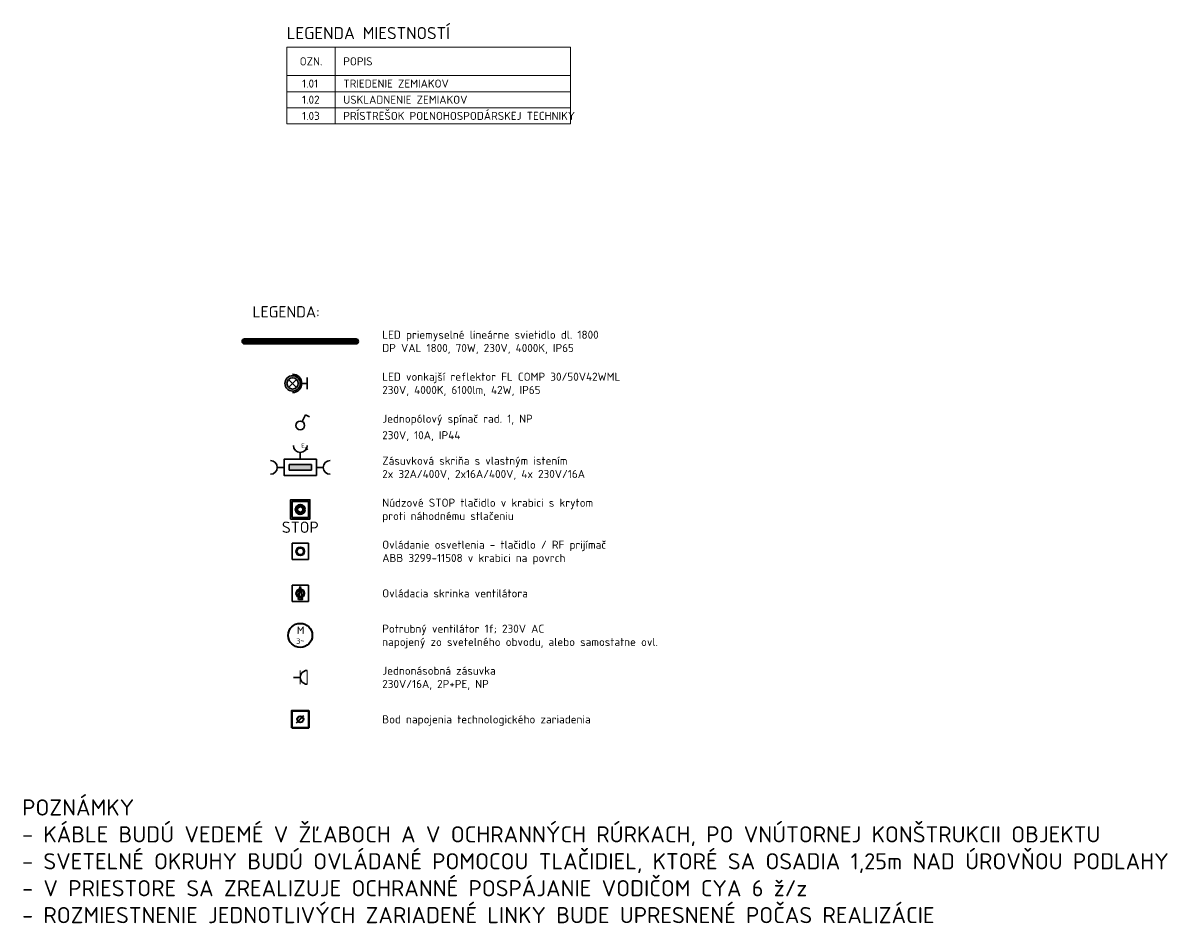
# Model space of a CAD drawing. Header units: millimetres. Extents: x 1803 to 87542, y -4389 to 16381.
# Tile 5 of 5: x 69630 to 87542, y -4389 to 9583. Entities that reach past the tile are written whole.
import ezdxf
from ezdxf.enums import TextEntityAlignment as Align

# ---------------------------------------------------------------- set-up
doc = ezdxf.new("R2010")
doc.units = ezdxf.units.MM
for name, color, linetype, lineweight in [('3D rovina_konštrukčná', 30, 'Continuous', 13), ('E_text', 7, 'Continuous', 15), ('EL_legenda', 7, 'Continuous', 25), ('EL_svetlo', 4, 'Continuous', 30), ('EL_trasy', 1, 'Continuous', 35), ('EL_zariadenia', 5, 'Continuous', 30), ('EL_zasuvky', 5, 'Continuous', 30), ('ELI_ROZVADZAC', 1, 'Continuous', 40), ('ELI_SVETLO', 4, 'Continuous', 30), ('koty', 252, 'Continuous', 18)]:
    doc.layers.add(name, color=color, linetype=linetype, lineweight=lineweight)
doc.layers.add('L1', color=7, linetype='Continuous')
doc.layers.add('Ns_srafa_13', color=7, linetype='Continuous')
doc.styles.add('ISOCP3', font='isocpeur.ttf')
doc.styles.add('ISOCPEUR', font='isocpeur.ttf', dxfattribs={"height": 300})

# ---------------------------------------------------------------- blocks, each defined once
blk = doc.blocks.new('*U24')
at = {"layer": 'EL_zasuvky'}
blk.add_line((0, 107), (0, 0), dxfattribs=at)
blk.add_arc((-1, 213), 107, 180.2068, 0.2068, dxfattribs=at)
at = {"layer": 'EL_zasuvky', "style": 'ISOCP3'}
blk.add_attdef('Z', text='', height=225, rotation=90.2068, dxfattribs=at).set_placement((-1, 234), align=Align.MIDDLE_LEFT)
blk = doc.blocks.new('MSA')
at = {"color": 5, "linetype": 'Continuous', "lineweight": 35}
blk.add_circle((0, 0), 3.15, dxfattribs=at)
at = {"color": 5, "linetype": 'Continuous', "lineweight": 35, "style": 'ISOCPEUR'}
blk.add_text('M', height=2, dxfattribs=at).set_placement((0.08, 1.34), align=Align.MIDDLE)
at = {"color": 7, "linetype": 'Continuous', "lineweight": 35, "style": 'ISOCPEUR'}
blk.add_text('3~', height=1.5, dxfattribs=at).set_placement((0, -1.5), align=Align.MIDDLE)
blk = doc.blocks.new('A$C3cf4e325')
at = {"layer": 'ELI_ROZVADZAC', "color": 4, "lineweight": 35}
blk.add_line((86, 86), (214, 214), dxfattribs=at)
at = {"layer": 'ELI_ROZVADZAC', "lineweight": 40}
blk.add_lwpolyline([(0, 0), (300, 0), (300, 300), (0, 300)], close=True, dxfattribs=at)
at = {"layer": 'ELI_ROZVADZAC', "color": 4, "lineweight": 35}
blk.add_circle((150, 150), 56.2, dxfattribs=at)
blk = doc.blocks.new('A$C7fcad082')
at = {"layer": 'EL_svetlo', "true_color": 0x105689}
h = blk.add_hatch(color=146, dxfattribs=at)
h.paths.add_polyline_path([(106, 0, 1), (344, 0, 1)])
h.paths.add_polyline_path([(312, 0, -1), (137, 0, -1)], flags=16)
at = {"layer": 'EL_svetlo'}
for p, q in [((0, -90), (0, 90)), ((82, 0), (0, 0))]:
    blk.add_line(p, q, dxfattribs=at)
at = {"layer": 'EL_svetlo', "color": 146, "true_color": 0x105689}
for p, q in [((163, 62), (287, -62)), ((163, -62), (287, 62))]:
    blk.add_line(p, q, dxfattribs=at)
for radius in [119, 87.5]:
    blk.add_circle((225, 0), radius, dxfattribs=at)
at = {"layer": 'EL_svetlo'}
blk.add_arc((225, 0), 143, 90, 270, dxfattribs=at)
blk = doc.blocks.new('A$Ccd25d1f1')
at = {"layer": 'EL_svetlo', "color": 146, "true_color": 0x105689, "elevation": 15}
blk.add_lwpolyline([(-875, 30), (875, 30, -0.414213), (880, 25), (880, -25, -0.414214), (875, -30), (-875, -30, -0.414213), (-880, -25), (-880, 25, -0.414214)], format="xyb", close=True, dxfattribs=at)
at = {"layer": 'EL_svetlo', "color": 146, "true_color": 0x105689}
for points, elevation in [([(-880, 4), (880, 4), (880, -4), (-880, -4)], 15), ([(-520, 39), (-500, 39), (-500, 28), (-520, 28)], 15), ([(-180, 39), (-160, 39), (-160, 28), (-180, 28)], 15), ([(160, 39), (180, 39), (180, 28), (160, 28)], 15), ([(500, 39), (520, 39), (520, 28), (500, 28)], 15), ([(-850, -28), (-830, -28), (-830, -39), (-850, -39)], 23), ([(-520, -28), (-500, -28), (-500, -39), (-520, -39)], 15), ([(-180, -28), (-160, -28), (-160, -39), (-180, -39)], 15), ([(160, -28), (180, -28), (180, -39), (160, -39)], 15), ([(500, -28), (520, -28), (520, -39), (500, -39)], 15), ([(830, -28), (850, -28), (850, -39), (830, -39)], 23)]:
    blk.add_lwpolyline(points, close=True, dxfattribs=dict(at, elevation=elevation))
for points in [[(-862, 38), (862, 38), (862, -38), (-862, -38)], [(-850, 39), (-830, 39), (-830, 28), (-850, 28)], [(830, 39), (850, 39), (850, 28), (830, 28)]]:
    blk.add_lwpolyline(points, close=True, dxfattribs=at)
for centre, start, end in [((-862, 0, 15), 90, 270), ((862, 0, 15), 270, 90)]:
    blk.add_arc(centre, 38.5, start, end, dxfattribs=at)
blk = doc.blocks.new('*U46')
at = {"layer": 'EL_zasuvky'}
blk.add_line((0, 107), (0, 0), dxfattribs=at)
blk.add_arc((0, 213), 107, 180, 360, dxfattribs=at)
at = {"layer": 'EL_zasuvky', "style": 'ISOCP3'}
blk.add_attdef('Z', text='', height=225, rotation=90, dxfattribs=at).set_placement((0, 234), align=Align.MIDDLE_LEFT)
blk = doc.blocks.new('*U43')
at = {"layer": 'EL_zasuvky'}
blk.add_line((107, 0), (0, 0), dxfattribs=at)
blk.add_arc((213, 0), 107, 90, 270, dxfattribs=at)
at = {"layer": 'EL_zasuvky', "style": 'ISOCP3'}
blk.add_attdef('Z', text='', height=225, dxfattribs=at).set_placement((234, 0), align=Align.MIDDLE_LEFT)
blk = doc.blocks.new('A$Cc965379b')
at = {"layer": 'EL_zasuvky'}
for p, q in [((107, 0), (0, 0)), ((149, -113), (184, -78))]:
    blk.add_line(p, q, dxfattribs=at)
blk.add_arc((213, 0), 107, 90, 270, dxfattribs=at)
at = {"layer": 'EL_zasuvky', "style": 'ISOCP3'}
blk.add_text('3', height=75, rotation=90, dxfattribs=at).set_placement((212, -71), align=Align.MIDDLE_LEFT)
blk = doc.blocks.new('*U42')
at = {"layer": 'EL_zasuvky'}
h = blk.add_hatch(color=256, dxfattribs=at)
h.dxf.hatch_style = 1
h.paths.add_polyline_path([(-171, -83), (171, -83), (171, -167), (-171, -167)])
for points in [[(-250, -250), (250, -250), (250, 0), (-250, 0)], [(-171, -83), (171, -83), (171, -167), (-171, -167)]]:
    blk.add_lwpolyline(points, close=True, dxfattribs=at)
at = {"layer": 'EL_trasy', "rotation": 270}
blk.add_blockref('A$Cc965379b', (0, -250), dxfattribs=at)
at = {"layer": 'koty', "color": 5, "rotation": 90}
blk.add_blockref('*U46', (-250, -125), dxfattribs=at)
at = {"layer": 'koty', "color": 5}
blk.add_blockref('*U43', (250, -125), dxfattribs=at)
blk = doc.blocks.new('A$C4b01e16f')
at = {"layer": 'ELI_SVETLO', "color": 1, "lineweight": 30}
blk.add_lwpolyline([(1, 0), (251, 0), (251, 250), (1, 250)], close=True, dxfattribs=at)
at = {"layer": 'ELI_SVETLO', "color": 7}
for radius in [66.5, 51.1]:
    blk.add_circle((126, 125), radius, dxfattribs=at)
at = {"layer": 'ELI_SVETLO', "color": 7, "lineweight": 30}
for radius in [65.9, 51.6]:
    blk.add_circle((126, 126), radius, dxfattribs=at)
blk = doc.blocks.new('Rad1')
at = {"layer": 'EL_svetlo'}
for p, q in [((30, 60), (82, 164)), ((82, 164), (142, 133))]:
    blk.add_line(p, q, dxfattribs=at)
blk.add_circle((0, 0), 67.5, dxfattribs=at)

msp = doc.modelspace()

# ---------------------------------------------------------------- hatches: boundary and pattern name
at = {"layer": 'Ns_srafa_13'}
h = msp.add_hatch(color=1, dxfattribs=at)
h.dxf.hatch_style = 1
h.paths.add_polyline_path([(74068, 2125), (74043, 2142), (74043, 1932), (73793, 1932), (73793, 2181), (73984, 2181), (73947, 2206), (73768, 2206), (73768, 1907), (74068, 1907)])
h.paths.add_polyline_path([(74068, 2206), (73947, 2206), (73984, 2181), (74043, 2181), (74043, 2142), (74068, 2125)], flags=17)

# ---------------------------------------------------------------- linework, layer by layer
at = {"layer": '3D rovina_konštrukčná', "color": 7, "linetype": 'Continuous', "lineweight": 5, "transparency": 33554687}
for points in [[(74458, 8772), (73708, 8772), (73708, 9210), (74458, 9210), (74458, 8772)], [(74458, 8772), (78099, 8772), (78099, 9210), (74458, 9210), (74458, 8772)], [(74458, 8522), (73708, 8522), (73708, 8772), (74458, 8772), (74458, 8522)], [(78099, 8522), (74458, 8522), (74458, 8772), (78099, 8772), (78099, 8522)], [(74458, 8272), (73708, 8272), (73708, 8522), (74458, 8522), (74458, 8272)], [(78099, 8272), (74458, 8272), (74458, 8522), (78099, 8522), (78099, 8272)], [(74458, 8022), (73708, 8022), (73708, 8272), (74458, 8272), (74458, 8022)], [(78099, 8022), (74458, 8022), (74458, 8272), (78099, 8272), (78099, 8022)]]:
    msp.add_lwpolyline(points, dxfattribs=at)
at = {"layer": 'EL_trasy'}
msp.add_line((73891, 660), (73918, 862), dxfattribs=at)
msp.add_lwpolyline([(73918, 862), (73945, 660), (73891, 660)], dxfattribs=at)
at = {"layer": 'EL_zasuvky', "lineweight": 5}
for p, q in [((73918, -436), (73918, -649)), ((74025, -436), (74025, -649))]:
    msp.add_line(p, q, dxfattribs=at)
at = {"layer": 'ELI_SVETLO', "color": 1, "lineweight": 30}
for points in [[(73768, 1907), (74068, 1907), (74068, 2206), (73768, 2206)], [(73793, 1932), (74043, 1932), (74043, 2181), (73793, 2181)], [(73793, 633), (74043, 633), (74043, 882), (73793, 882)]]:
    msp.add_lwpolyline(points, close=True, dxfattribs=at)
at = {"layer": 'ELI_SVETLO', "color": 31, "lineweight": 50, "true_color": 0xfecc66}
for centre, radius in [((73918, 2056), 66.5), ((73918, 2057), 65.9), ((73918, 2057), 51.6), ((73918, 2056), 51.1)]:
    msp.add_circle(centre, radius, dxfattribs=at)
at = {"layer": 'ELI_SVETLO', "color": 7}
for radius in [66.5, 51.1]:
    msp.add_circle((73918, 757), radius, dxfattribs=at)
at = {"layer": 'ELI_SVETLO', "color": 7, "lineweight": 30}
for radius in [65.9, 51.6]:
    msp.add_circle((73918, 758), radius, dxfattribs=at)

# ---------------------------------------------------------------- block references
msp.add_blockref('A$Ccd25d1f1', (73918, 4657, -15))
at = {"ltscale": 0.2}
msp.add_blockref('Rad1', (73918, 3357, 0), dxfattribs=at)
at = {"layer": 'EL_trasy'}
msp.add_blockref('A$C4b01e16f', (73792, 1282), dxfattribs=at)
at = {"layer": 'EL_zariadenia', "xscale": 0.8789074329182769, "yscale": 0.8789074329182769, "zscale": 0.8789074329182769}
msp.add_blockref('A$C3cf4e325', (73786, -1324), dxfattribs=at)
at = {"layer": 'EL_zasuvky', "rotation": 180}
msp.add_blockref('*U42', (73918, 2582, -10), dxfattribs=at)
at = {"layer": 'ELI_SVETLO', "rotation": 180}
msp.add_blockref('A$C7fcad082', (74024, 4007, -30), dxfattribs=at)
at = {"layer": 'koty', "color": 5, "rotation": 269.7931513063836}
msp.add_blockref('*U24', (73811, -543), dxfattribs=at)
at = {"layer": 'L1', "linetype": 'Continuous', "lineweight": 15, "ltscale": 100, "xscale": 59.0625, "yscale": 59.0625, "zscale": 59.0625}
msp.add_blockref('MSA', (73918, 107), dxfattribs=at)

# ---------------------------------------------------------------- texts
at = {"layer": '3D rovina_konštrukčná', "color": 7, "linetype": 'Continuous', "lineweight": 9, "transparency": 33554687, "style": 'ISOCPEUR'}
msp.add_text('LEGENDA MIESTNOSTÍ', height=187.5, dxfattribs=at).set_placement((73708, 9335))
at = {"layer": '3D rovina_konštrukčná', "color": 7, "linetype": 'Continuous', "lineweight": 5, "transparency": 33554687, "style": 'ISOCPEUR'}
for s, p in [('OZN.', (73909, 8929)), ('POPIS', (74583, 8929)), ('1.01', (73946, 8585)), ('TRIEDENIE ZEMIAKOV ', (74583, 8585)), ('1.02', (73946, 8335)), ('USKLADNENIE ZEMIAKOV ', (74583, 8335)), ('PRÍSTREŠOK POĽNOHOSPODÁRSKEJ TECHNIKY ', (74583, 8085)), ('1.03', (73946, 8085))]:
    msp.add_text(s, height=125, dxfattribs=at).set_placement(p)
at = {"layer": 'E_text', "linetype": 'Continuous', "style": 'ISOCPEUR'}
for s, p in [('POZNÁMKY', (69614, -2682)), ('- KÁBLE BUDÚ VEDEMÉ V ŽĽABOCH A V OCHRANNÝCH RÚRKACH, PO VNÚTORNEJ KONŠTRUKCII OBJEKTU', (69614, -3098)), ('- SVETELNÉ OKRUHY BUDÚ OVLÁDANÉ POMOCOU TLAČIDIEL, KTORÉ SA OSADIA 1,25m NAD ÚROVŇOU PODLAHY', (69614, -3515)), ('- V PRIESTORE SA ZREALIZUJE OCHRANNÉ POSPÁJANIE VODIČOM CYA 6 ž/z', (69614, -3932)), ('- ROZMIESTNENIE JEDNOTLIVÝCH ZARIADENÉ LINKY BUDE UPRESNENÉ POČAS REALIZÁCIE', (69614, -4348))]:
    msp.add_text(s, height=250, dxfattribs=at).set_placement(p)
at = {"layer": 'EL_legenda', "style": 'ISOCPEUR'}
for s, height, p in [('LEGENDA:', 175, (73178, 5115, 54)), ('LED priemyselné lineárne svietidlo dl. 1800', 125, (75186, 4760, 175)), ('DP VAL 1800, 70W, 230V, 4000K, IP65', 125, (75186, 4555, 175)), ('LED vonkajší reflektor FL COMP 30/50V42WML', 125, (75186, 4110, 175)), ('230V, 4000K, 6100lm, 42W, IP65', 125, (75186, 3905, 175)), ('Jednopólový spínač rad. 1, NP', 125, (75186, 3460, 175)), ('230V, 10A, IP44', 125, (75186, 3205, 175)), ('Zásuvková skriňa s vlastným istením', 125, (75186, 2810, 175)), ('2x 32A/400V, 2x16A/400V, 4x 230V/16A', 125, (75186, 2605, 175)), ('Núdzové STOP tlačidlo v krabici s krytom', 125, (75186, 2160, 175)), ('proti náhodnému stlačeniu', 125, (75186, 1955, 175)), ('Ovládanie osvetlenia - tlačidlo / RF prijímač', 125, (75186, 1510, 175)), ('ABB 3299-11508 v krabici na povrch', 125, (75186, 1305, 175)), ('Ovládacia skrinka ventilátora', 125, (75186, 757)), ('Potrubný ventilátor 1f; 230V AC', 125, (75186, 210, 175)), ('napojený zo svetelného obvodu, alebo samostatne ovl.', 125, (75186, 5, 175)), ('Jednonásobná zásuvka', 125, (75186, -440, 175)), ('230V/16A, 2P+PE, NP', 125, (75186, -645, 175)), ('Bod napojenia technologického zariadenia', 125, (75186, -1193, 175))]:
    msp.add_text(s, height=height, dxfattribs=at).set_placement(p, align=Align.MIDDLE_LEFT)
at = {"layer": 'EL_svetlo', "color": 1, "style": 'ISOCPEUR'}
msp.add_text('STOP', height=175, dxfattribs=at).set_placement((73918, 1868), align=Align.TOP_CENTER)

doc.saveas('drawing.dxf')
